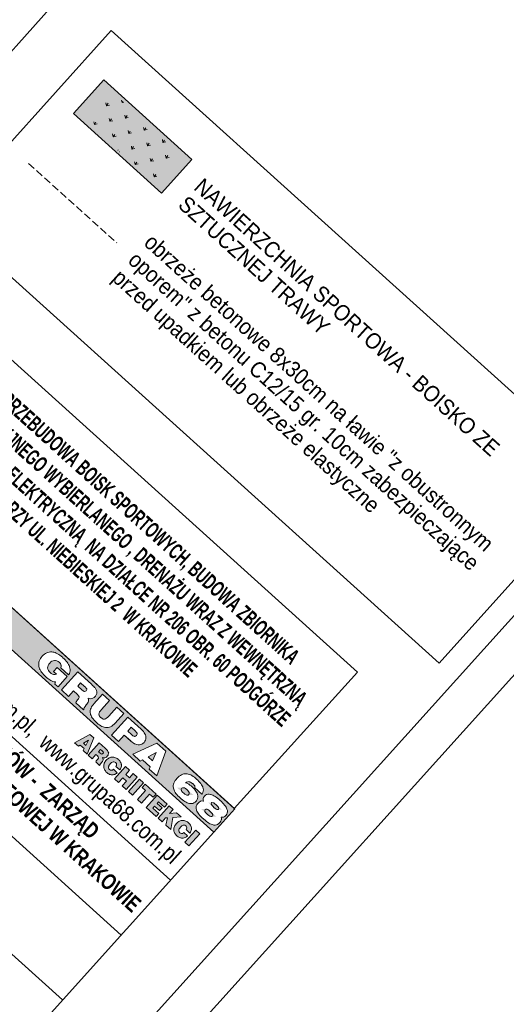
# Model space of a CAD drawing. Header units: metres. Extents: x 7427040 to 7427559, y 5541084 to 5541580.
# Tile 90 of 99: x 7427460 to 7427491, y 5541137 to 5541199. Entities that reach past the tile are written whole.
import ezdxf
from ezdxf.enums import TextEntityAlignment as Align

# ---------------------------------------------------------------- set-up
doc = ezdxf.new("R2010")
doc.units = ezdxf.units.M
doc.header["$MEASUREMENT"] = 0
doc.linetypes.add('DGN Style 3', pattern=[0.678427, 0.484591, -0.193836])
doc.layers.get('0').update_dxf_attribs({"color": 4})
doc.layers.add('!_DROGI_SZRAF_TARTAN', color=11, linetype='Continuous', lineweight=0, transparency=0.5)
doc.layers.add('A_boisko_H', color=45, linetype='Continuous', lineweight=13, transparency=0.5)
for name, color, linetype, lineweight in [('62 LEGENDA', 7, 'Continuous', 0), ('__OPISY', 7, 'Continuous', 0), ('A_boisko_L', 45, 'Continuous', 13), ('E_gn_typ', 1, 'Continuous', 30), ('TABELKA I RAMKA', 4, 'Continuous', 0)]:
    doc.layers.add(name, color=color, linetype=linetype, lineweight=lineweight)
doc.styles.add('Annotative', font='romans.shx', dxfattribs={"width": 0.75})
doc.styles.add('Arial', font='arial.ttf')
doc.styles.add('GN_atrybuty', font='simplex.shx', dxfattribs={"width": 0.8})
doc.styles.add('OPISY', font='arial.ttf', dxfattribs={"width": 0.65})
doc.styles.get("Standard").update_dxf_attribs({"font": 'arial.ttf'})

# ---------------------------------------------------------------- blocks, each defined once
blk = doc.blocks.new('PZT 1 BOISKO')
at = {"layer": '__OPISY', "flags": 128}
blk.add_lwpolyline([(7427457.957, 5541194.419), (7427418.346, 5541230.134), (7427422.771, 5541235.041), (7427462.381, 5541199.327), (7427457.957, 5541194.419)], close=True, dxfattribs=at)
at = {"layer": 'E_gn_typ', "style": 'GN_atrybuty', "width": 0.9, "flags": 8}
for p in [(7427416.237, 5541237.381), (7427411.812, 5541232.473)]:
    blk.add_attdef('ILOŚĆ_ŻYŁ', text='', height=0.9, rotation=318.03691, dxfattribs=at).set_placement(p, align=Align.MIDDLE_LEFT)

msp = doc.modelspace()

# ---------------------------------------------------------------- hatches: boundary and pattern name
at = {"layer": 'A_boisko_H'}
h = msp.add_hatch(dxfattribs=at)
h.set_pattern_fill('SITEWORK_GRASS', color=256, pattern_type=2)
h.set_pattern_definition([(56.9609, (7426995.9676, 5541390.0908), (-0.2072441, 0.9782896), [0.1875, -1.226714]), (11.9609, (7426995.9676, 5541390.0908), (-0.207244, 0.9782893), [0.1875, -0.8125]), (101.9609, (7426995.9676, 5541390.0908), (-0.9782893, -0.207244), [0.1875, -0.8125])])
h.paths.add_polyline_path([(7427466.227, 5541194.195), (7427470.683, 5541190.177), (7427469.001, 5541188.311), (7427464.545, 5541192.329)])
at = {"layer": 'TABELKA I RAMKA', "ltscale": 100}
h = msp.add_hatch(color=7, dxfattribs=at)
h.paths.add_polyline_path([(7427472.736, 5541147.443), (7427449.527, 5541168.369), (7427450.843, 5541169.829), (7427474.052, 5541148.903)])
h.paths.add_polyline_path([(7427472.822, 5541147.886), (7427472.604, 5541147.892), (7427472.343, 5541148.064), (7427472.265, 5541148.121), (7427472.183, 5541148.186), (7427472.091, 5541148.265), (7427471.997, 5541148.352), (7427471.685, 5541148.667), (7427471.621, 5541148.923), (7427471.617, 5541149.004), (7427471.629, 5541149.083), (7427471.732, 5541149.36), (7427471.984, 5541149.405), (7427472.083, 5541149.394), (7427472.049, 5541149.517), (7427472.091, 5541149.629), (7427472.203, 5541149.781), (7427472.357, 5541149.828), (7427472.439, 5541149.833), (7427472.641, 5541149.805), (7427472.888, 5541149.639), (7427472.966, 5541149.581), (7427473.047, 5541149.514), (7427473.131, 5541149.441), (7427473.213, 5541149.365), (7427473.518, 5541149.061), (7427473.59, 5541148.811), (7427473.596, 5541148.728), (7427473.585, 5541148.649), (7427473.488, 5541148.408), (7427473.27, 5541148.379), (7427473.191, 5541148.393), (7427473.213, 5541148.306), (7427473.21, 5541148.216), (7427473.18, 5541148.135), (7427473.068, 5541147.967), (7427472.901, 5541147.9)], flags=16)
h.paths.add_polyline_path([(7427471.132, 5541149.24), (7427470.91, 5541149.363), (7427470.834, 5541149.412), (7427470.755, 5541149.47), (7427470.644, 5541149.561), (7427470.542, 5541149.657), (7427470.209, 5541149.997), (7427470.178, 5541150.305), (7427470.181, 5541150.381), (7427470.195, 5541150.458), (7427470.22, 5541150.536), (7427470.255, 5541150.613), (7427470.301, 5541150.692), (7427470.516, 5541150.984), (7427470.774, 5541151.088), (7427470.85, 5541151.108), (7427471.056, 5541151.136), (7427471.275, 5541151.043), (7427471.351, 5541151.004), (7427471.429, 5541150.956), (7427471.508, 5541150.9), (7427471.617, 5541150.813), (7427471.99, 5541150.461), (7427472.067, 5541150.182), (7427472.075, 5541150.098), (7427472.067, 5541150.016), (7427472.044, 5541149.937), (7427471.991, 5541149.833), (7427471.54, 5541150.24), (7427471.552, 5541150.382), (7427471.332, 5541150.556), (7427471.208, 5541150.624), (7427471.088, 5541150.62), (7427470.924, 5541150.561), (7427471.03, 5541150.522), (7427471.228, 5541150.426), (7427471.675, 5541150.004), (7427471.73, 5541149.725), (7427471.731, 5541149.642), (7427471.715, 5541149.563), (7427471.621, 5541149.345), (7427471.406, 5541149.256), (7427471.326, 5541149.24)], flags=16)
h.paths.add_polyline_path([(7427469.132, 5541150.983), (7427468.654, 5541151.414), (7427468.716, 5541151.56), (7427468.232, 5541151.997), (7427468.091, 5541151.922), (7427467.617, 5541152.348), (7427469.139, 5541153.043), (7427469.7, 5541152.538)], flags=16)
h.paths.add_polyline_path([(7427468.037, 5541152.945), (7427467.887, 5541152.948), (7427467.733, 5541153.015), (7427467.657, 5541153.06), (7427467.579, 5541153.115), (7427467.5, 5541153.181), (7427467.084, 5541153.556), (7427466.722, 5541153.155), (7427466.281, 5541153.554), (7427467.308, 5541154.694), (7427468.161, 5541153.925), (7427468.427, 5541153.67), (7427468.457, 5541153.407), (7427468.45, 5541153.326), (7427468.427, 5541153.247), (7427468.317, 5541153.042), (7427468.119, 5541152.96)])
h.paths.add_polyline_path([(7427465.887, 5541154.017), (7427465.679, 5541154.108), (7427465.602, 5541154.149), (7427465.524, 5541154.199), (7427465.444, 5541154.257), (7427465.341, 5541154.342), (7427464.961, 5541154.706), (7427464.94, 5541155.028), (7427464.946, 5541155.105), (7427464.963, 5541155.182), (7427464.991, 5541155.259), (7427465.029, 5541155.336), (7427465.078, 5541155.415), (7427465.148, 5541155.506), (7427465.713, 5541156.132), (7427466.155, 5541155.734), (7427465.652, 5541155.177), (7427465.581, 5541155.091), (7427465.402, 5541154.818), (7427465.689, 5541154.602), (7427465.894, 5541154.516), (7427466.617, 5541155.317), (7427467.059, 5541154.919), (7427466.324, 5541154.104), (7427466.08, 5541154.04)], flags=16)
h.paths.add_polyline_path([(7427464.487, 5541155.17), (7427464.011, 5541155.6), (7427464.102, 5541155.726), (7427464.2, 5541155.846), (7427464.27, 5541155.997), (7427463.882, 5541156.346), (7427463.569, 5541155.999), (7427463.121, 5541156.402), (7427464.149, 5541157.542), (7427465.017, 5541156.76), (7427465.2, 5541156.591), (7427465.333, 5541156.405), (7427465.357, 5541156.275), (7427465.351, 5541156.179), (7427465.318, 5541156.094), (7427465.179, 5541155.883), (7427464.953, 5541155.85), (7427464.805, 5541155.862), (7427464.832, 5541155.786), (7427464.839, 5541155.68), (7427464.777, 5541155.579), (7427464.613, 5541155.364)], flags=16)
h.paths.add_polyline_path([(7427462.908, 5541156.594), (7427462.709, 5541156.774), (7427462.753, 5541156.918), (7427462.671, 5541156.925), (7427462.587, 5541156.945), (7427462.399, 5541157.018), (7427462.163, 5541157.211), (7427461.731, 5541157.615), (7427461.691, 5541157.986), (7427461.692, 5541158.066), (7427461.703, 5541158.145), (7427461.724, 5541158.224), (7427461.756, 5541158.302), (7427461.798, 5541158.378), (7427462.001, 5541158.671), (7427462.271, 5541158.774), (7427462.349, 5541158.793), (7427462.428, 5541158.803), (7427462.61, 5541158.801), (7427462.8, 5541158.724), (7427462.876, 5541158.686), (7427462.953, 5541158.64), (7427463.031, 5541158.588), (7427463.11, 5541158.528), (7427463.2, 5541158.453), (7427463.566, 5541158.111), (7427463.657, 5541157.775), (7427463.669, 5541157.688), (7427463.667, 5541157.604), (7427463.652, 5541157.524), (7427463.591, 5541157.355), (7427463.094, 5541157.803), (7427463.108, 5541157.893), (7427463.098, 5541157.984), (7427463.014, 5541158.158), (7427462.834, 5541158.244), (7427462.72, 5541158.269), (7427462.604, 5541158.247), (7427462.449, 5541158.181), (7427462.325, 5541158.023), (7427462.284, 5541157.945), (7427462.261, 5541157.867), (7427462.256, 5541157.79), (7427462.268, 5541157.711), (7427462.327, 5541157.564), (7427462.485, 5541157.44), (7427462.598, 5541157.377), (7427462.719, 5541157.367), (7427462.822, 5541157.399), (7427462.633, 5541157.569), (7427462.856, 5541157.816), (7427463.492, 5541157.242)], flags=16)
h.paths.add_polyline_path([(7427472.899, 5541148.414), (7427472.503, 5541148.42), (7427471.937, 5541148.896), (7427472.34, 5541148.884)], flags=0)
h.paths.add_polyline_path([(7427473.233, 5541148.866), (7427472.894, 5541148.871), (7427472.378, 5541149.304), (7427472.725, 5541149.297)], flags=0)
h.paths.add_polyline_path([(7427470.986, 5541149.775), (7427470.42, 5541150.236), (7427470.884, 5541150.245), (7427471.456, 5541149.778)], flags=0)
h.paths.add_polyline_path([(7427468.873, 5541151.929), (7427468.59, 5541152.184), (7427469.097, 5541152.454)], flags=0)
h.paths.add_polyline_path([(7427467.692, 5541153.473), (7427467.549, 5541153.587), (7427467.308, 5541153.804), (7427467.529, 5541154.05), (7427467.936, 5541153.684), (7427467.828, 5541153.5)], flags=0)
h.paths.add_polyline_path([(7427467.5, 5541153.181), (7427467.084, 5541153.556)], flags=0)
h.paths.add_polyline_path([(7427464.547, 5541156.305), (7427464.41, 5541156.414), (7427464.153, 5541156.646), (7427464.336, 5541156.85), (7427464.747, 5541156.48), (7427464.674, 5541156.327)], flags=0)
h = msp.add_hatch(color=7, dxfattribs=at)
h.paths.add_polyline_path([(7427464.743, 5541152.356), (7427464.496, 5541152.579), (7427464.56, 5541152.708), (7427464.315, 5541152.929), (7427464.192, 5541152.853), (7427463.947, 5541153.074), (7427464.917, 5541153.602), (7427465.168, 5541153.375)])
h.paths.add_polyline_path([(7427464.663, 5541152.91), (7427464.506, 5541153.052), (7427464.826, 5541153.248)], flags=16)
h.paths.add_polyline_path([(7427465.515, 5541151.66), (7427465.27, 5541151.881), (7427465.511, 5541152.149), (7427465.3, 5541152.339), (7427465.059, 5541152.071), (7427464.814, 5541152.292), (7427465.512, 5541153.066), (7427466.179, 5541152.464)])
h.paths.add_polyline_path([(7427465.457, 5541152.513), (7427465.588, 5541152.658), (7427465.694, 5541152.563)], flags=16)
h.paths.add_polyline_path([(7427465.857, 5541151.842), (7427465.829, 5541151.79), (7427465.81, 5541151.736), (7427465.796, 5541151.682), (7427465.788, 5541151.629), (7427465.788, 5541151.575), (7427465.789, 5541151.554), (7427465.796, 5541151.498), (7427465.81, 5541151.446), (7427465.832, 5541151.395), (7427465.86, 5541151.343), (7427465.894, 5541151.295), (7427465.934, 5541151.248), (7427465.982, 5541151.202), (7427466.004, 5541151.182), (7427466.056, 5541151.141), (7427466.108, 5541151.109), (7427466.162, 5541151.083), (7427466.214, 5541151.065), (7427466.267, 5541151.054), (7427466.32, 5541151.049), (7427466.328, 5541151.048), (7427466.383, 5541151.052), (7427466.437, 5541151.064), (7427466.492, 5541151.083), (7427466.542, 5541151.11), (7427466.593, 5541151.144), (7427466.642, 5541151.189), (7427466.408, 5541151.4), (7427466.387, 5541151.384), (7427466.335, 5541151.354), (7427466.283, 5541151.341), (7427466.266, 5541151.342), (7427466.212, 5541151.356), (7427466.161, 5541151.391), (7427466.158, 5541151.393), (7427466.119, 5541151.44), (7427466.098, 5541151.493), (7427466.095, 5541151.547), (7427466.104, 5541151.585), (7427466.124, 5541151.636), (7427466.156, 5541151.687), (7427466.2, 5541151.743), (7427466.24, 5541151.784), (7427466.289, 5541151.826), (7427466.337, 5541151.854), (7427466.382, 5541151.871), (7427466.434, 5541151.875), (7427466.489, 5541151.86), (7427466.539, 5541151.826), (7427466.554, 5541151.814), (7427466.591, 5541151.763), (7427466.606, 5541151.712), (7427466.607, 5541151.697), (7427466.594, 5541151.642), (7427466.562, 5541151.588), (7427466.801, 5541151.372), (7427466.803, 5541151.374), (7427466.839, 5541151.427), (7427466.868, 5541151.481), (7427466.889, 5541151.537), (7427466.902, 5541151.592), (7427466.906, 5541151.648), (7427466.903, 5541151.702), (7427466.899, 5541151.726), (7427466.884, 5541151.776), (7427466.864, 5541151.827), (7427466.837, 5541151.877), (7427466.801, 5541151.926), (7427466.76, 5541151.975), (7427466.71, 5541152.022), (7427466.698, 5541152.034), (7427466.647, 5541152.073), (7427466.594, 5541152.107), (7427466.543, 5541152.133), (7427466.489, 5541152.153), (7427466.436, 5541152.167), (7427466.381, 5541152.173), (7427466.324, 5541152.173), (7427466.302, 5541152.17), (7427466.248, 5541152.161), (7427466.194, 5541152.143), (7427466.143, 5541152.121), (7427466.094, 5541152.093), (7427466.045, 5541152.057), (7427465.997, 5541152.017), (7427465.95, 5541151.968), (7427465.93, 5541151.946), (7427465.89, 5541151.895)])
h.paths.add_polyline_path([(7427467.205, 5541150.137), (7427466.956, 5541150.361), (7427467.227, 5541150.661), (7427466.995, 5541150.871), (7427466.724, 5541150.571), (7427466.475, 5541150.795), (7427467.173, 5541151.568), (7427467.421, 5541151.344), (7427467.184, 5541151.082), (7427467.417, 5541150.872), (7427467.654, 5541151.134), (7427467.902, 5541150.911)])
h.paths.add_polyline_path([(7427467.608, 5541149.773), (7427467.355, 5541150.001), (7427468.052, 5541150.775), (7427468.306, 5541150.547)])
h.paths.add_polyline_path([(7427468.17, 5541149.267), (7427467.921, 5541149.491), (7427468.436, 5541150.062), (7427468.213, 5541150.263), (7427468.396, 5541150.465), (7427469.09, 5541149.839), (7427468.908, 5541149.637), (7427468.685, 5541149.838)])
h.paths.add_polyline_path([(7427469.106, 5541148.422), (7427468.473, 5541148.993), (7427469.171, 5541149.767), (7427469.788, 5541149.21), (7427469.621, 5541149.025), (7427469.252, 5541149.357), (7427469.16, 5541149.255), (7427469.471, 5541148.974), (7427469.312, 5541148.796), (7427469, 5541149.077), (7427468.892, 5541148.957), (7427469.276, 5541148.611)])
h.paths.add_polyline_path([(7427470.014, 5541147.604), (7427469.718, 5541147.87), (7427469.81, 5541148.35), (7427469.691, 5541148.342), (7427469.468, 5541148.096), (7427469.222, 5541148.318), (7427469.919, 5541149.092), (7427470.166, 5541148.869), (7427469.935, 5541148.613), (7427470.389, 5541148.668), (7427470.677, 5541148.409), (7427470.143, 5541148.373)])
h.paths.add_polyline_path([(7427471.033, 5541147.706), (7427471.021, 5541147.651), (7427470.989, 5541147.597), (7427471.226, 5541147.383), (7427471.228, 5541147.384), (7427471.264, 5541147.437), (7427471.293, 5541147.492), (7427471.316, 5541147.546), (7427471.328, 5541147.601), (7427471.333, 5541147.657), (7427471.328, 5541147.712), (7427471.326, 5541147.735), (7427471.311, 5541147.785), (7427471.29, 5541147.835), (7427471.262, 5541147.887), (7427471.228, 5541147.935), (7427471.186, 5541147.984), (7427471.137, 5541148.031), (7427471.124, 5541148.043), (7427471.072, 5541148.084), (7427471.021, 5541148.116), (7427470.968, 5541148.143), (7427470.916, 5541148.161), (7427470.863, 5541148.175), (7427470.806, 5541148.183), (7427470.751, 5541148.182), (7427470.728, 5541148.179), (7427470.674, 5541148.17), (7427470.621, 5541148.152), (7427470.569, 5541148.13), (7427470.519, 5541148.103), (7427470.47, 5541148.068), (7427470.424, 5541148.026), (7427470.375, 5541147.978), (7427470.357, 5541147.955), (7427470.317, 5541147.904), (7427470.284, 5541147.851), (7427470.256, 5541147.799), (7427470.235, 5541147.746), (7427470.221, 5541147.693), (7427470.215, 5541147.638), (7427470.214, 5541147.584), (7427470.214, 5541147.564), (7427470.221, 5541147.509), (7427470.236, 5541147.455), (7427470.258, 5541147.403), (7427470.285, 5541147.354), (7427470.319, 5541147.306), (7427470.361, 5541147.256), (7427470.409, 5541147.211), (7427470.431, 5541147.191), (7427470.481, 5541147.151), (7427470.534, 5541147.118), (7427470.587, 5541147.093), (7427470.641, 5541147.073), (7427470.694, 5541147.063), (7427470.747, 5541147.058), (7427470.753, 5541147.058), (7427470.81, 5541147.061), (7427470.864, 5541147.073), (7427470.917, 5541147.094), (7427470.968, 5541147.119), (7427471.018, 5541147.155), (7427471.068, 5541147.198), (7427470.833, 5541147.411), (7427470.814, 5541147.393), (7427470.761, 5541147.363), (7427470.708, 5541147.351), (7427470.693, 5541147.351), (7427470.637, 5541147.366), (7427470.586, 5541147.401), (7427470.584, 5541147.402), (7427470.544, 5541147.45), (7427470.525, 5541147.502), (7427470.52, 5541147.557), (7427470.529, 5541147.595), (7427470.551, 5541147.645), (7427470.581, 5541147.698), (7427470.627, 5541147.751), (7427470.667, 5541147.793), (7427470.716, 5541147.834), (7427470.763, 5541147.864), (7427470.808, 5541147.88), (7427470.861, 5541147.884), (7427470.915, 5541147.87), (7427470.966, 5541147.835), (7427470.98, 5541147.822), (7427471.016, 5541147.773), (7427471.032, 5541147.721)])
h.paths.add_polyline_path([(7427471.16, 5541146.571), (7427470.907, 5541146.799), (7427471.604, 5541147.573), (7427471.857, 5541147.344)])

# ---------------------------------------------------------------- linework, layer by layer
at = {"layer": '!_DROGI_SZRAF_TARTAN', "color": 11, "extrusion": (0, 0, -1)}
msp.add_solid([(-7427463.878, 5541192.729), (-7427469.433, 5541187.719), (-7427465.793, 5541194.853), (-7427471.349, 5541189.844)], dxfattribs=at)
at = {"layer": 'A_boisko_L', "flags": 128}
msp.add_lwpolyline([(7427465.793, 5541194.853), (7427471.349, 5541189.844), (7427469.433, 5541187.719), (7427463.878, 5541192.729), (7427465.793, 5541194.853)], close=True, dxfattribs=at)
at = {"layer": 'TABELKA I RAMKA', "color": 7, "linetype": 'DGN Style 3', "lineweight": 30}
msp.add_line((7427461.052, 5541189.594), (7427466.608, 5541184.585), dxfattribs=at)
at = {"layer": 'TABELKA I RAMKA', "color": 7, "ltscale": 100}
for p, q in [((7427446.802, 5541165.347), (7427470.011, 5541144.421)), ((7427443.678, 5541161.883), (7427466.887, 5541140.956)), ((7427439.986, 5541157.788), (7427463.195, 5541136.862)), ((7427472.736, 5541147.443), (7427425.465, 5541095.015))]:
    msp.add_line(p, q, dxfattribs=at)
at = {"layer": 'TABELKA I RAMKA', "color": 7, "ltscale": 0.046875, "flags": 128}
for points in [[(7427172.645, 5541580.08), (7427558.843, 5541231.869), (7427425.92, 5541084.445), (7427039.722, 5541432.657), (7427172.645, 5541580.08)], [(7427183.968, 5541566.505), (7427555.312, 5541231.686), (7427425.737, 5541087.976), (7427054.393, 5541422.795), (7427183.968, 5541566.505)]]:
    msp.add_lwpolyline(points, close=True, dxfattribs=at)
at = {"layer": 'TABELKA I RAMKA', "color": 7, "ltscale": 100, "flags": 128}
for points in [[(7427466.266, 5541197.975), (7427497.506, 5541169.808), (7427486.938, 5541158.087), (7427455.698, 5541186.254), (7427466.266, 5541197.975)], [(7427458.604, 5541178.436), (7427481.788, 5541157.533), (7427474.027, 5541148.926), (7427450.843, 5541169.829), (7427458.604, 5541178.436)], [(7427450.843, 5541169.829), (7427449.527, 5541168.369), (7427472.736, 5541147.443), (7427474.052, 5541148.903), (7427450.843, 5541169.829)], [(7427462.8, 5541158.724), (7427462.726, 5541158.754), (7427462.653, 5541158.778), (7427462.58, 5541158.793), (7427462.509, 5541158.802), (7427462.428, 5541158.803), (7427462.349, 5541158.793), (7427462.271, 5541158.774), (7427462.195, 5541158.745), (7427462.121, 5541158.705), (7427462.049, 5541158.656), (7427461.979, 5541158.596), (7427461.91, 5541158.527), (7427461.85, 5541158.454), (7427461.798, 5541158.378), (7427461.756, 5541158.302), (7427461.724, 5541158.224), (7427461.703, 5541158.145), (7427461.692, 5541158.066), (7427461.691, 5541157.986), (7427461.7, 5541157.904), (7427461.704, 5541157.88), (7427461.723, 5541157.81), (7427461.749, 5541157.739), (7427461.782, 5541157.669), (7427461.823, 5541157.597), (7427461.87, 5541157.526), (7427461.926, 5541157.454), (7427461.988, 5541157.381), (7427462.058, 5541157.309), (7427462.136, 5541157.236), (7427462.185, 5541157.193), (7427462.259, 5541157.132), (7427462.331, 5541157.078), (7427462.4, 5541157.033), (7427462.466, 5541156.996), (7427462.502, 5541156.978), (7427462.587, 5541156.945), (7427462.671, 5541156.925), (7427462.753, 5541156.918), (7427462.709, 5541156.774), (7427462.908, 5541156.594), (7427463.492, 5541157.242), (7427462.856, 5541157.816), (7427462.633, 5541157.569), (7427462.817, 5541157.403), (7427462.797, 5541157.391), (7427462.719, 5541157.367), (7427462.628, 5541157.375), (7427462.56, 5541157.398), (7427462.485, 5541157.44), (7427462.409, 5541157.5), (7427462.348, 5541157.563), (7427462.299, 5541157.636), (7427462.268, 5541157.711), (7427462.256, 5541157.79), (7427462.261, 5541157.867), (7427462.284, 5541157.945), (7427462.325, 5541158.023), (7427462.385, 5541158.099), (7427462.386, 5541158.101), (7427462.456, 5541158.166), (7427462.528, 5541158.215), (7427462.604, 5541158.247), (7427462.683, 5541158.262), (7427462.753, 5541158.262), (7427462.834, 5541158.244), (7427462.911, 5541158.207), (7427462.984, 5541158.151), (7427463.002, 5541158.134), (7427463.059, 5541158.065), (7427463.095, 5541157.99), (7427463.098, 5541157.976), (7427463.108, 5541157.893), (7427463.094, 5541157.803), (7427463.578, 5541157.366), (7427463.584, 5541157.374), (7427463.625, 5541157.447), (7427463.652, 5541157.524), (7427463.667, 5541157.604), (7427463.669, 5541157.688), (7427463.657, 5541157.775), (7427463.633, 5541157.865), (7427463.629, 5541157.875), (7427463.602, 5541157.945), (7427463.568, 5541158.015), (7427463.526, 5541158.084), (7427463.478, 5541158.154), (7427463.424, 5541158.225), (7427463.362, 5541158.295), (7427463.294, 5541158.365), (7427463.218, 5541158.436), (7427463.191, 5541158.461), (7427463.11, 5541158.528), (7427463.031, 5541158.588), (7427462.953, 5541158.64), (7427462.876, 5541158.686), (7427462.8, 5541158.724)], [(7427464.512, 5541155.148), (7427464.528, 5541155.166), (7427464.527, 5541155.17), (7427464.53, 5541155.215), (7427464.558, 5541155.28), (7427464.613, 5541155.364), (7427464.692, 5541155.468), (7427464.723, 5541155.506), (7427464.766, 5541155.56), (7427464.814, 5541155.639), (7427464.836, 5541155.703), (7427464.837, 5541155.707), (7427464.832, 5541155.786), (7427464.8, 5541155.876), (7427464.867, 5541155.857), (7427464.953, 5541155.85), (7427465.038, 5541155.863), (7427465.108, 5541155.888), (7427465.182, 5541155.934), (7427465.249, 5541155.995), (7427465.269, 5541156.019), (7427465.318, 5541156.094), (7427465.348, 5541156.173), (7427465.351, 5541156.189), (7427465.357, 5541156.275), (7427465.341, 5541156.361), (7427465.335, 5541156.379), (7427465.3, 5541156.451), (7427465.242, 5541156.532), (7427465.213, 5541156.566), (7427465.159, 5541156.625), (7427465.093, 5541156.69), (7427465.017, 5541156.76), (7427464.149, 5541157.542), (7427463.121, 5541156.402), (7427463.569, 5541155.999), (7427463.882, 5541156.346), (7427464.146, 5541156.109), (7427464.208, 5541156.043), (7427464.241, 5541155.977), (7427464.241, 5541155.935), (7427464.203, 5541155.852), (7427464.185, 5541155.827), (7427464.124, 5541155.753), (7427464.107, 5541155.733), (7427464.048, 5541155.651), (7427464.022, 5541155.591), (7427464.512, 5541155.148)], [(7427464.493, 5541156.349), (7427464.41, 5541156.414), (7427464.153, 5541156.646), (7427464.336, 5541156.85), (7427464.583, 5541156.628), (7427464.621, 5541156.592), (7427464.686, 5541156.521), (7427464.719, 5541156.465), (7427464.723, 5541156.43), (7427464.687, 5541156.353), (7427464.652, 5541156.323), (7427464.574, 5541156.31), (7427464.56, 5541156.314), (7427464.493, 5541156.349)], [(7427465.602, 5541154.149), (7427465.524, 5541154.199), (7427465.444, 5541154.257), (7427465.362, 5541154.325), (7427465.33, 5541154.353), (7427465.251, 5541154.428), (7427465.182, 5541154.501), (7427465.12, 5541154.575), (7427465.069, 5541154.646), (7427465.025, 5541154.717), (7427464.991, 5541154.788), (7427464.965, 5541154.858), (7427464.949, 5541154.927), (7427464.945, 5541154.952), (7427464.94, 5541155.028), (7427464.946, 5541155.105), (7427464.963, 5541155.182), (7427464.991, 5541155.259), (7427465.029, 5541155.336), (7427465.078, 5541155.415), (7427465.138, 5541155.493), (7427465.173, 5541155.533), (7427465.713, 5541156.132), (7427466.155, 5541155.734), (7427465.652, 5541155.177), (7427465.581, 5541155.091), (7427465.53, 5541155.014), (7427465.5, 5541154.944), (7427465.489, 5541154.892), (7427465.498, 5541154.819), (7427465.534, 5541154.745), (7427465.598, 5541154.672), (7427465.608, 5541154.663), (7427465.689, 5541154.602), (7427465.766, 5541154.57), (7427465.839, 5541154.566), (7427465.848, 5541154.567), (7427465.909, 5541154.588), (7427465.975, 5541154.63), (7427466.049, 5541154.693), (7427466.115, 5541154.76), (7427466.617, 5541155.317), (7427467.059, 5541154.919), (7427466.519, 5541154.32), (7427466.447, 5541154.246), (7427466.375, 5541154.183), (7427466.303, 5541154.131), (7427466.229, 5541154.089), (7427466.155, 5541154.059), (7427466.08, 5541154.04), (7427466.005, 5541154.031), (7427465.966, 5541154.03), (7427465.897, 5541154.036), (7427465.825, 5541154.051), (7427465.753, 5541154.075), (7427465.679, 5541154.108), (7427465.602, 5541154.149)], [(7427467.579, 5541153.115), (7427467.657, 5541153.06), (7427467.733, 5541153.015), (7427467.809, 5541152.982), (7427467.883, 5541152.959), (7427467.955, 5541152.947), (7427468.037, 5541152.945), (7427468.119, 5541152.96), (7427468.194, 5541152.991), (7427468.266, 5541153.038), (7427468.332, 5541153.1), (7427468.386, 5541153.171), (7427468.427, 5541153.247), (7427468.45, 5541153.326), (7427468.457, 5541153.407), (7427468.447, 5541153.492), (7427468.446, 5541153.497), (7427468.426, 5541153.568), (7427468.394, 5541153.639), (7427468.352, 5541153.71), (7427468.299, 5541153.782), (7427468.235, 5541153.854), (7427468.161, 5541153.925), (7427467.308, 5541154.694), (7427466.281, 5541153.554), (7427466.722, 5541153.155), (7427467.084, 5541153.556), (7427467.5, 5541153.181), (7427467.084, 5541153.556), (7427467.494, 5541153.186), (7427467.5, 5541153.181), (7427467.579, 5541153.115)], [(7427467.308, 5541153.804), (7427467.308, 5541153.804), (7427467.529, 5541154.05), (7427467.771, 5541153.833), (7427467.803, 5541153.803), (7427467.865, 5541153.731), (7427467.896, 5541153.67), (7427467.896, 5541153.615), (7427467.85, 5541153.538), (7427467.799, 5541153.495), (7427467.724, 5541153.479), (7427467.702, 5541153.485), (7427467.633, 5541153.52), (7427467.549, 5541153.587), (7427467.308, 5541153.804)], [(7427464.743, 5541152.356), (7427465.168, 5541153.375), (7427464.917, 5541153.602), (7427463.947, 5541153.074), (7427464.192, 5541152.853), (7427464.315, 5541152.929), (7427464.56, 5541152.708), (7427464.496, 5541152.579), (7427464.743, 5541152.356)], [(7427464.826, 5541153.248), (7427464.663, 5541152.91), (7427464.506, 5541153.052), (7427464.663, 5541152.91), (7427464.506, 5541153.052), (7427464.506, 5541153.052), (7427464.826, 5541153.248)], [(7427465.866, 5541152.13), (7427465.812, 5541152.121), (7427465.753, 5541152.128), (7427465.706, 5541152.139), (7427465.739, 5541152.084), (7427465.752, 5541152.029), (7427465.751, 5541152.001), (7427465.738, 5541151.952), (7427465.711, 5541151.9), (7427465.677, 5541151.856), (7427465.585, 5541151.744), (7427465.582, 5541151.741), (7427465.554, 5541151.685), (7427465.56, 5541151.672), (7427465.534, 5541151.643), (7427465.284, 5541151.869), (7427465.314, 5541151.921), (7427465.319, 5541151.926), (7427465.342, 5541151.962), (7427465.412, 5541152.04), (7427465.453, 5541152.095), (7427465.466, 5541152.143), (7427465.466, 5541152.147), (7427465.45, 5541152.192), (7427465.406, 5541152.243), (7427465.3, 5541152.339), (7427465.059, 5541152.071), (7427464.814, 5541152.292), (7427465.512, 5541153.066), (7427465.882, 5541152.732), (7427465.937, 5541152.679), (7427465.985, 5541152.63), (7427466.022, 5541152.583), (7427466.052, 5541152.536), (7427466.072, 5541152.492), (7427466.085, 5541152.458), (7427466.089, 5541152.405), (7427466.081, 5541152.352), (7427466.061, 5541152.298), (7427466.026, 5541152.246), (7427466.005, 5541152.22), (7427465.956, 5541152.175), (7427465.908, 5541152.144), (7427465.866, 5541152.13)], [(7427465.698, 5541152.56), (7427465.694, 5541152.563), (7427465.588, 5541152.658), (7427465.457, 5541152.513), (7427465.457, 5541152.513), (7427465.57, 5541152.411), (7427465.457, 5541152.513), (7427465.57, 5541152.411), (7427465.626, 5541152.369), (7427465.666, 5541152.353), (7427465.717, 5541152.368), (7427465.74, 5541152.39), (7427465.77, 5541152.443), (7427465.769, 5541152.467), (7427465.747, 5541152.506), (7427465.698, 5541152.56)], [(7427468.654, 5541151.414), (7427469.132, 5541150.983), (7427469.7, 5541152.538), (7427469.139, 5541153.043), (7427467.617, 5541152.348), (7427468.091, 5541151.922), (7427468.232, 5541151.997), (7427468.716, 5541151.56), (7427468.654, 5541151.414)], [(7427465.857, 5541151.842), (7427465.829, 5541151.79), (7427465.81, 5541151.736), (7427465.796, 5541151.682), (7427465.788, 5541151.629), (7427465.788, 5541151.575), (7427465.789, 5541151.554), (7427465.796, 5541151.498), (7427465.81, 5541151.446), (7427465.832, 5541151.395), (7427465.86, 5541151.343), (7427465.894, 5541151.295), (7427465.934, 5541151.248), (7427465.982, 5541151.202), (7427466.004, 5541151.182), (7427466.056, 5541151.141), (7427466.108, 5541151.109), (7427466.162, 5541151.083), (7427466.214, 5541151.065), (7427466.267, 5541151.054), (7427466.32, 5541151.049), (7427466.328, 5541151.048), (7427466.383, 5541151.052), (7427466.437, 5541151.064), (7427466.492, 5541151.083), (7427466.542, 5541151.11), (7427466.593, 5541151.144), (7427466.642, 5541151.189), (7427466.408, 5541151.4), (7427466.387, 5541151.384), (7427466.335, 5541151.354), (7427466.283, 5541151.341), (7427466.266, 5541151.342), (7427466.212, 5541151.356), (7427466.161, 5541151.391), (7427466.158, 5541151.393), (7427466.119, 5541151.44), (7427466.098, 5541151.493), (7427466.095, 5541151.547), (7427466.104, 5541151.585), (7427466.124, 5541151.636), (7427466.156, 5541151.687), (7427466.2, 5541151.743), (7427466.24, 5541151.784), (7427466.289, 5541151.826), (7427466.337, 5541151.854), (7427466.382, 5541151.871), (7427466.434, 5541151.875), (7427466.489, 5541151.86), (7427466.539, 5541151.826), (7427466.554, 5541151.814), (7427466.591, 5541151.763), (7427466.606, 5541151.712), (7427466.607, 5541151.697), (7427466.594, 5541151.642), (7427466.562, 5541151.588), (7427466.801, 5541151.372), (7427466.803, 5541151.374), (7427466.839, 5541151.427), (7427466.868, 5541151.481), (7427466.889, 5541151.537), (7427466.902, 5541151.592), (7427466.906, 5541151.648), (7427466.903, 5541151.702), (7427466.899, 5541151.726), (7427466.884, 5541151.776), (7427466.864, 5541151.827), (7427466.837, 5541151.877), (7427466.801, 5541151.926), (7427466.76, 5541151.975), (7427466.71, 5541152.022), (7427466.698, 5541152.034), (7427466.647, 5541152.073), (7427466.594, 5541152.107), (7427466.543, 5541152.133), (7427466.489, 5541152.153), (7427466.436, 5541152.167), (7427466.381, 5541152.173), (7427466.324, 5541152.173), (7427466.302, 5541152.17), (7427466.248, 5541152.161), (7427466.194, 5541152.143), (7427466.143, 5541152.121), (7427466.094, 5541152.093), (7427466.045, 5541152.057), (7427465.997, 5541152.017), (7427465.95, 5541151.968), (7427465.93, 5541151.946), (7427465.89, 5541151.895), (7427465.857, 5541151.842)], [(7427468.59, 5541152.184), (7427469.097, 5541152.454), (7427468.873, 5541151.929), (7427468.59, 5541152.184)], [(7427467.654, 5541151.134), (7427467.417, 5541150.872), (7427467.184, 5541151.082), (7427467.421, 5541151.344), (7427467.173, 5541151.568), (7427466.475, 5541150.795), (7427466.724, 5541150.571), (7427466.995, 5541150.871), (7427467.227, 5541150.661), (7427466.956, 5541150.361), (7427467.205, 5541150.137), (7427467.902, 5541150.911), (7427467.654, 5541151.134)], [(7427467.608, 5541149.773), (7427467.355, 5541150.001), (7427467.355, 5541150.001), (7427468.052, 5541150.775), (7427468.306, 5541150.547), (7427467.608, 5541149.773)], [(7427471.296, 5541150.357), (7427471.35, 5541150.311), (7427471.428, 5541150.237), (7427471.497, 5541150.165), (7427471.557, 5541150.094), (7427471.608, 5541150.024), (7427471.651, 5541149.955), (7427471.685, 5541149.888), (7427471.709, 5541149.821), (7427471.712, 5541149.812), (7427471.73, 5541149.725), (7427471.731, 5541149.642), (7427471.715, 5541149.563), (7427471.682, 5541149.488), (7427471.634, 5541149.416), (7427471.616, 5541149.395), (7427471.551, 5541149.333), (7427471.481, 5541149.287), (7427471.406, 5541149.256), (7427471.326, 5541149.24), (7427471.242, 5541149.24), (7427471.191, 5541149.247), (7427471.124, 5541149.264), (7427471.055, 5541149.288), (7427470.984, 5541149.321), (7427470.91, 5541149.363), (7427470.834, 5541149.412), (7427470.755, 5541149.47), (7427470.674, 5541149.536), (7427470.623, 5541149.581), (7427470.542, 5541149.657), (7427470.469, 5541149.731), (7427470.405, 5541149.805), (7427470.348, 5541149.877), (7427470.3, 5541149.948), (7427470.26, 5541150.017), (7427470.228, 5541150.086), (7427470.203, 5541150.153), (7427470.187, 5541150.219), (7427470.186, 5541150.228), (7427470.178, 5541150.305), (7427470.181, 5541150.381), (7427470.195, 5541150.458), (7427470.22, 5541150.536), (7427470.255, 5541150.613), (7427470.301, 5541150.692), (7427470.358, 5541150.769), (7427470.411, 5541150.832), (7427470.481, 5541150.903), (7427470.552, 5541150.965), (7427470.625, 5541151.016), (7427470.699, 5541151.058), (7427470.774, 5541151.088), (7427470.85, 5541151.108), (7427470.927, 5541151.119), (7427470.985, 5541151.119), (7427471.055, 5541151.113), (7427471.127, 5541151.098), (7427471.201, 5541151.075), (7427471.275, 5541151.043), (7427471.351, 5541151.004), (7427471.429, 5541150.956), (7427471.508, 5541150.9), (7427471.589, 5541150.836), (7427471.648, 5541150.784), (7427471.727, 5541150.71), (7427471.798, 5541150.637), (7427471.861, 5541150.567), (7427471.916, 5541150.497), (7427471.962, 5541150.429), (7427472.001, 5541150.364), (7427472.031, 5541150.299), (7427472.043, 5541150.268), (7427472.067, 5541150.182), (7427472.075, 5541150.098), (7427472.067, 5541150.016), (7427472.044, 5541149.937), (7427472.005, 5541149.861), (7427471.988, 5541149.836), (7427471.54, 5541150.24), (7427471.547, 5541150.319), (7427471.534, 5541150.35), (7427471.492, 5541150.411), (7427471.424, 5541150.481), (7427471.411, 5541150.494), (7427471.332, 5541150.556), (7427471.256, 5541150.598), (7427471.183, 5541150.621), (7427471.17, 5541150.623), (7427471.088, 5541150.62), (7427471.009, 5541150.592), (7427470.948, 5541150.552), (7427471.03, 5541150.522), (7427471.11, 5541150.483), (7427471.155, 5541150.458), (7427471.226, 5541150.411), (7427471.296, 5541150.357)], [(7427468.396, 5541150.465), (7427468.213, 5541150.263), (7427468.436, 5541150.062), (7427467.921, 5541149.491), (7427468.17, 5541149.267), (7427468.685, 5541149.838), (7427468.908, 5541149.637), (7427469.09, 5541149.839), (7427468.396, 5541150.465)], [(7427470.693, 5541150.076), (7427470.727, 5541150.013), (7427470.786, 5541149.944), (7427470.835, 5541149.897), (7427470.916, 5541149.831), (7427470.988, 5541149.789), (7427471.027, 5541149.775), (7427471.11, 5541149.776), (7427471.157, 5541149.809), (7427471.189, 5541149.883), (7427471.178, 5541149.943), (7427471.144, 5541150.005), (7427471.085, 5541150.075), (7427471.037, 5541150.121), (7427470.956, 5541150.187), (7427470.884, 5541150.23), (7427470.845, 5541150.244), (7427470.761, 5541150.243), (7427470.714, 5541150.209), (7427470.682, 5541150.135), (7427470.693, 5541150.076)], [(7427469.252, 5541149.357), (7427469.621, 5541149.025), (7427469.788, 5541149.21), (7427469.171, 5541149.767), (7427468.473, 5541148.993), (7427469.106, 5541148.422), (7427469.276, 5541148.611), (7427469.276, 5541148.611), (7427468.892, 5541148.957), (7427469.276, 5541148.611), (7427468.892, 5541148.957), (7427469, 5541149.077), (7427469.312, 5541148.796), (7427469.471, 5541148.974), (7427469.471, 5541148.974), (7427469.16, 5541149.255), (7427469.471, 5541148.974), (7427469.16, 5541149.255), (7427469.252, 5541149.357)], [(7427472.265, 5541148.121), (7427472.343, 5541148.064), (7427472.418, 5541148.015), (7427472.489, 5541147.974), (7427472.558, 5541147.941), (7427472.623, 5541147.915), (7427472.685, 5541147.897), (7427472.738, 5541147.888), (7427472.822, 5541147.886), (7427472.901, 5541147.9), (7427472.975, 5541147.93), (7427473.046, 5541147.976), (7427473.112, 5541148.039), (7427473.13, 5541148.06), (7427473.18, 5541148.135), (7427473.208, 5541148.211), (7427473.211, 5541148.222), (7427473.213, 5541148.306), (7427473.191, 5541148.393), (7427473.27, 5541148.379), (7427473.353, 5541148.39), (7427473.354, 5541148.391), (7427473.425, 5541148.428), (7427473.495, 5541148.491), (7427473.507, 5541148.504), (7427473.555, 5541148.574), (7427473.585, 5541148.649), (7427473.596, 5541148.728), (7427473.59, 5541148.811), (7427473.565, 5541148.898), (7427473.539, 5541148.957), (7427473.505, 5541149.019), (7427473.462, 5541149.083), (7427473.412, 5541149.149), (7427473.354, 5541149.219), (7427473.288, 5541149.29), (7427473.213, 5541149.365), (7427473.131, 5541149.441), (7427473.047, 5541149.514), (7427472.966, 5541149.581), (7427472.888, 5541149.639), (7427472.813, 5541149.69), (7427472.741, 5541149.733), (7427472.673, 5541149.769), (7427472.608, 5541149.796), (7427472.546, 5541149.816), (7427472.528, 5541149.821), (7427472.439, 5541149.833), (7427472.357, 5541149.828), (7427472.281, 5541149.805), (7427472.211, 5541149.764), (7427472.148, 5541149.706), (7427472.147, 5541149.704), (7427472.091, 5541149.629), (7427472.063, 5541149.553), (7427472.06, 5541149.479), (7427472.083, 5541149.392), (7427472.072, 5541149.395), (7427471.984, 5541149.405), (7427471.901, 5541149.39), (7427471.88, 5541149.382), (7427471.807, 5541149.34), (7427471.739, 5541149.277), (7427471.703, 5541149.233), (7427471.657, 5541149.16), (7427471.629, 5541149.083), (7427471.617, 5541149.004), (7427471.621, 5541148.923), (7427471.642, 5541148.838), (7427471.647, 5541148.825), (7427471.672, 5541148.765), (7427471.706, 5541148.702), (7427471.748, 5541148.637), (7427471.798, 5541148.569), (7427471.856, 5541148.5), (7427471.923, 5541148.427), (7427471.997, 5541148.352), (7427472.08, 5541148.275), (7427472.099, 5541148.258), (7427472.183, 5541148.186), (7427472.265, 5541148.121)], [(7427470.677, 5541148.409), (7427470.389, 5541148.668), (7427469.935, 5541148.613), (7427469.935, 5541148.613), (7427470.166, 5541148.869), (7427469.919, 5541149.092), (7427469.222, 5541148.318), (7427469.468, 5541148.096), (7427469.691, 5541148.342), (7427469.81, 5541148.35), (7427469.718, 5541147.87), (7427470.014, 5541147.604), (7427470.143, 5541148.373), (7427470.677, 5541148.409)], [(7427472.214, 5541148.687), (7427472.177, 5541148.743), (7427472.164, 5541148.789), (7427472.189, 5541148.862), (7427472.224, 5541148.887), (7427472.307, 5541148.885), (7427472.35, 5541148.864), (7427472.421, 5541148.816), (7427472.504, 5541148.746), (7427472.566, 5541148.686), (7427472.627, 5541148.619), (7427472.664, 5541148.563), (7427472.677, 5541148.517), (7427472.653, 5541148.444), (7427472.618, 5541148.418), (7427472.536, 5541148.419), (7427472.491, 5541148.442), (7427472.421, 5541148.489), (7427472.337, 5541148.56), (7427472.274, 5541148.62), (7427472.214, 5541148.687)], [(7427472.686, 5541149.05), (7427472.623, 5541149.119), (7427472.586, 5541149.174), (7427472.573, 5541149.207), (7427472.591, 5541149.281), (7427472.615, 5541149.299), (7427472.697, 5541149.297), (7427472.73, 5541149.281), (7427472.798, 5541149.235), (7427472.881, 5541149.164), (7427472.932, 5541149.117), (7427472.996, 5541149.049), (7427473.034, 5541148.994), (7427473.046, 5541148.961), (7427473.028, 5541148.887), (7427473.004, 5541148.869), (7427472.923, 5541148.871), (7427472.888, 5541148.887), (7427472.82, 5541148.933), (7427472.736, 5541149.003), (7427472.686, 5541149.05)], [(7427471.032, 5541147.721), (7427471.016, 5541147.773), (7427470.98, 5541147.822), (7427470.966, 5541147.835), (7427470.915, 5541147.87), (7427470.861, 5541147.884), (7427470.808, 5541147.88), (7427470.763, 5541147.864), (7427470.716, 5541147.834), (7427470.667, 5541147.793), (7427470.627, 5541147.751), (7427470.581, 5541147.698), (7427470.551, 5541147.645), (7427470.529, 5541147.595), (7427470.52, 5541147.557), (7427470.525, 5541147.502), (7427470.544, 5541147.45), (7427470.584, 5541147.402), (7427470.586, 5541147.401), (7427470.586, 5541147.401), (7427470.637, 5541147.366), (7427470.693, 5541147.351), (7427470.708, 5541147.351), (7427470.761, 5541147.363), (7427470.814, 5541147.393), (7427470.833, 5541147.411), (7427471.068, 5541147.198), (7427471.018, 5541147.155), (7427470.968, 5541147.119), (7427470.917, 5541147.094), (7427470.864, 5541147.073), (7427470.81, 5541147.061), (7427470.753, 5541147.058), (7427470.747, 5541147.058), (7427470.694, 5541147.063), (7427470.641, 5541147.073), (7427470.587, 5541147.093), (7427470.534, 5541147.118), (7427470.481, 5541147.151), (7427470.431, 5541147.191), (7427470.409, 5541147.211), (7427470.361, 5541147.256), (7427470.319, 5541147.306), (7427470.285, 5541147.354), (7427470.258, 5541147.403), (7427470.236, 5541147.455), (7427470.221, 5541147.509), (7427470.214, 5541147.564), (7427470.214, 5541147.584), (7427470.215, 5541147.638), (7427470.221, 5541147.693), (7427470.235, 5541147.746), (7427470.256, 5541147.799), (7427470.284, 5541147.851), (7427470.317, 5541147.904), (7427470.357, 5541147.955), (7427470.375, 5541147.978), (7427470.424, 5541148.026), (7427470.47, 5541148.068), (7427470.519, 5541148.103), (7427470.569, 5541148.13), (7427470.621, 5541148.152), (7427470.674, 5541148.17), (7427470.728, 5541148.179), (7427470.751, 5541148.182), (7427470.806, 5541148.183), (7427470.863, 5541148.175), (7427470.916, 5541148.161), (7427470.968, 5541148.143), (7427471.021, 5541148.116), (7427471.072, 5541148.084), (7427471.124, 5541148.043), (7427471.137, 5541148.031), (7427471.186, 5541147.984), (7427471.228, 5541147.935), (7427471.262, 5541147.887), (7427471.29, 5541147.835), (7427471.311, 5541147.785), (7427471.326, 5541147.735), (7427471.328, 5541147.712), (7427471.333, 5541147.657), (7427471.328, 5541147.601), (7427471.316, 5541147.546), (7427471.293, 5541147.492), (7427471.264, 5541147.437), (7427471.228, 5541147.384), (7427471.226, 5541147.383), (7427470.989, 5541147.597), (7427471.021, 5541147.651), (7427471.033, 5541147.706), (7427471.032, 5541147.721)], [(7427471.857, 5541147.344), (7427471.16, 5541146.571), (7427470.907, 5541146.799), (7427471.604, 5541147.573), (7427470.907, 5541146.799), (7427471.604, 5541147.573), (7427471.857, 5541147.344)]]:
    msp.add_lwpolyline(points, close=True, dxfattribs=at)

# ---------------------------------------------------------------- block references
at = {"color": 7, "linetype": 'Continuous', "lineweight": 0}
msp.add_blockref('PZT 1 BOISKO', (0, 0), dxfattribs=at)

# ---------------------------------------------------------------- texts
at = {"layer": '62 LEGENDA', "color": 7, "char_height": 1, "width": 30.05696, "attachment_point": 4, "rotation": 317.96089, "line_spacing_factor": 0.9}
for s, insert in [('\\H1x;\\W0.9;NAWIERZCHNIA SPORTOWA - BOISKO ZE SZTUCZNEJ TRAWY', (7427471.242, 5541187.802)), ('\\H1x;\\W0.9;obrzeże betonowe 8x30cm na ławie "z obustronnym oporem" z betonu C12/15 gr. 10cm zabezpieczające przed upadkiem lub obrzeże elastyczne \\P', (7427467.488, 5541183.638))]:
    msp.add_mtext(s, dxfattribs=dict(at, insert=insert))
at = {"layer": 'TABELKA I RAMKA', "color": 7, "style": 'Arial', "width": 0.835101}
msp.add_text('e-mail:grupa68@grupa68.com.pl,  www.grupa68.com.pl', height=1.04167, rotation=317.9609, dxfattribs=at).set_placement((7427470.059, 5541145.36), align=Align.RIGHT)
at = {"layer": 'TABELKA I RAMKA', "color": 18, "rotation": 317.9609}
for s, insert, char_height, width, attachment_point, style in [('\\P\\fArial Narrow|b1|i0|c238238|p39;PRZEBUDOWA BOISK SPORTOWYCH, BUDOWA ZBIORNIKA RETENCYJNEGO WYBIERLANEGO , DRENAŻU WRAZ Z WEWNĘTRZNĄ INSTALACJĄ ELEKTRYCZNĄ  NA DZIAŁCE NR 206 OBR. 60 PODGÓRZE PRZY UL. NIEBIESKIEJ 2  W KRAKOWIE\\P', (7427470.148, 5541168.185), 0.984441, 30.66366, 2, 'Annotative'), ('\\fArial Narrow|b1|i0|c238238|p39;\\H1x;\\W0.93;GMINA MIEJSKA KRAKÓW -  ZARZĄD INFRASTRUKTURY SPORTOWEJ W KRAKOWIE', (7427451.215, 5541160.666), 1, 26.91101, 1, 'OPISY'), ('\\fArial Narrow|b1|i0|c238238|p39;UL. WALEREGO SŁAWKA 10, 30-633 KRAKÓW', (7427442.63, 5541159.114), 1, 51, 1, 'OPISY')]:
    msp.add_mtext(s, dxfattribs=dict(at, insert=insert, char_height=char_height, width=width, attachment_point=attachment_point, style=style))

doc.saveas('drawing.dxf')
